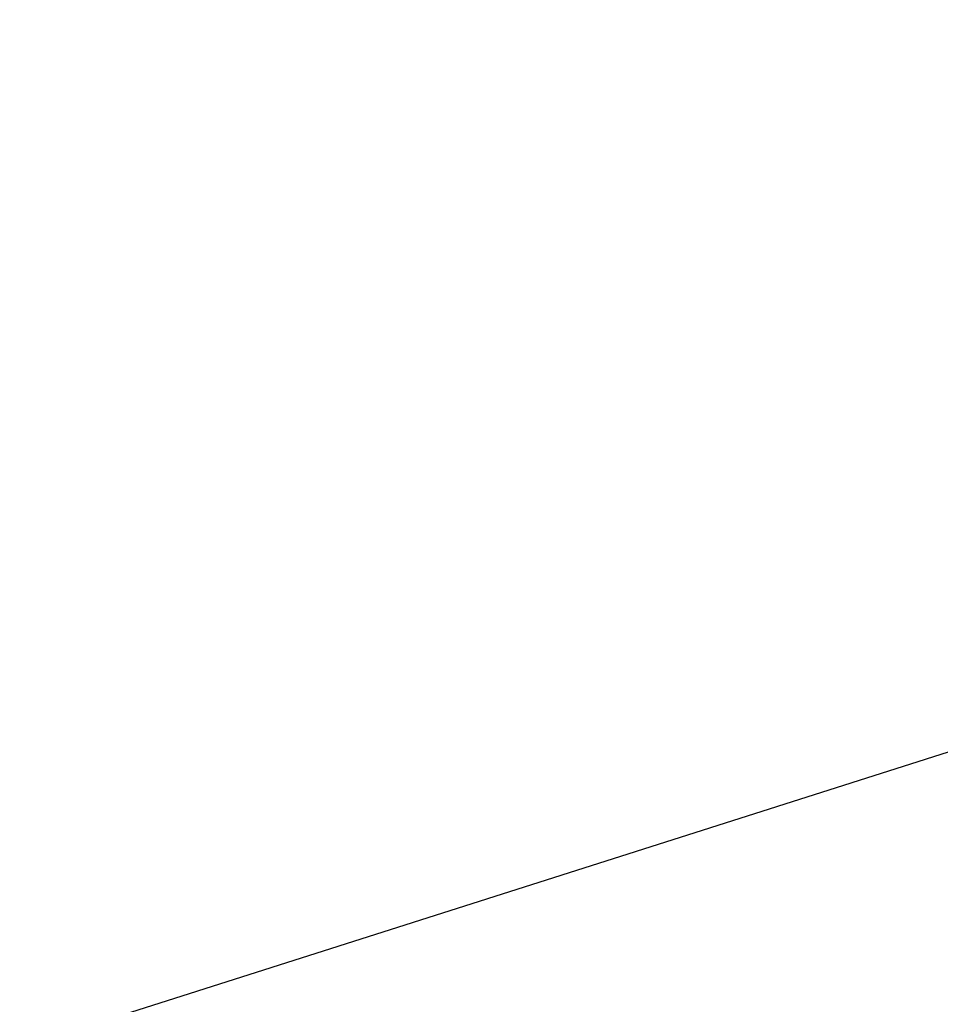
# Model space of a CAD drawing. Header units: millimetres. Extents: x -131 to 131, y -191 to 191.
# Tile 223 of 256: x -71.7351 to -71.7117, y -110.3139 to -110.2889. Entities that reach past the tile are written whole.
import ezdxf

# ---------------------------------------------------------------- set-up
doc = ezdxf.new("R2010")
doc.units = ezdxf.units.MM
doc.layers.get('0').update_dxf_attribs({"color": 8, "linetype": 'CONTINUOUS'})

# ---------------------------------------------------------------- blocks, each defined once
blk = doc.blocks.new('sgBrepBlock__142797360')
at = {"color": 0}
blk.add_polyline3d([(-70, -110, -3), (-70.614441, -110.037897, -3), (-71.219569, -110.151015, -3), (-71.806208, -110.337639, -3), (-72.365468, -110.594939, -3), (-72.888869, -110.919015, -3), (-73.368478, -111.304955, -3), (-73.797025, -111.746908, -3), (-74.168012, -112.238175, -3), (-74.475816, -112.771308, -3), (-74.715772, -113.338226, -3), (-74.884242, -113.930335, -3), (-74.978671, -114.538658, -3), (-74.997629, -115.153975, -3)], dxfattribs=at)
blk = doc.blocks.new('sgBrepBlock__164557488')
at = {"color": 0}
for points in [[(-70, -110, -1), (-70.614441, -110.037897, -1), (-71.219569, -110.151015, -1), (-71.806208, -110.337639, -1), (-72.365468, -110.594939, -1), (-72.888869, -110.919015, -1), (-73.368478, -111.304955, -1)], [(-67.111131, -110.919015, -1), (-67.634532, -110.594939, -1), (-68.193792, -110.337639, -1), (-68.780431, -110.151015, -1), (-70, -110, -1), (-70, -110, -3), (-70.614441, -110.037897, -3), (-71.219569, -110.151015, -3), (-71.806208, -110.337639, -3), (-72.365468, -110.594939, -3), (-72.888869, -110.919015, -3), (-73.368478, -111.304955, -3)]]:
    blk.add_polyline3d(points, dxfattribs=at)
blk = doc.blocks.new('sgBrepBlock__164557744')
at = {"color": 0}
blk.add_polyline3d([(-70, -110, -1), (-70.614441, -110.037897, -1), (-71.219569, -110.151015, -1), (-71.806208, -110.337639, -1), (-72.365468, -110.594939, -1), (-72.888869, -110.919015, -1), (-73.368478, -111.304955, -1)], dxfattribs=at)
blk = doc.blocks.new('sgBrepBlock_Viva$20base_142796336')
at = {"color": 0}
for name in ['sgBrepBlock__142797360', 'sgBrepBlock__164557488', 'sgBrepBlock__164557744']:
    blk.add_blockref(name, (0, 0), dxfattribs=at)
blk = doc.blocks.new('sgBrepBlock__245068944')
at = {"color": 0, "invisible_edges": 15}
for points in [[(-70.690732, -110.309011, -75.952022), (-70.393248, -109.716427, -76.799026), (-87.520909, -109.945057, -82.402241)], [(-70.948373, -111.052368, -75.218461), (-70.690732, -110.309011, -75.952022), (-87.772507, -110.566241, -81.631858)]]:
    blk.add_3dface(points, dxfattribs=at)
blk = doc.blocks.new('sgBrepBlock__245073552')
at = {"color": 0, "invisible_edges": 15}
blk.add_3dface([(-72.674984, -102.5, -70.302415), (-70.393248, -109.716427, -76.799026), (-70.690732, -110.309011, -75.952022)], dxfattribs=at)
blk = doc.blocks.new('sgBrepBlock_Clamp$20Doughty$20Slimline$20QT_245068688')
at = {"color": 0}
for name in ['sgBrepBlock__245073552', 'sgBrepBlock__245068944']:
    blk.add_blockref(name, (0, 0), dxfattribs=at)

msp = doc.modelspace()

# ---------------------------------------------------------------- block references
at = {"color": 9}
msp.add_blockref('sgBrepBlock_Viva$20base_142796336', (0, 0), dxfattribs=at)
at = {"color": 7}
msp.add_blockref('sgBrepBlock_Clamp$20Doughty$20Slimline$20QT_245068688', (0, 0), dxfattribs=at)

doc.saveas('drawing.dxf')
